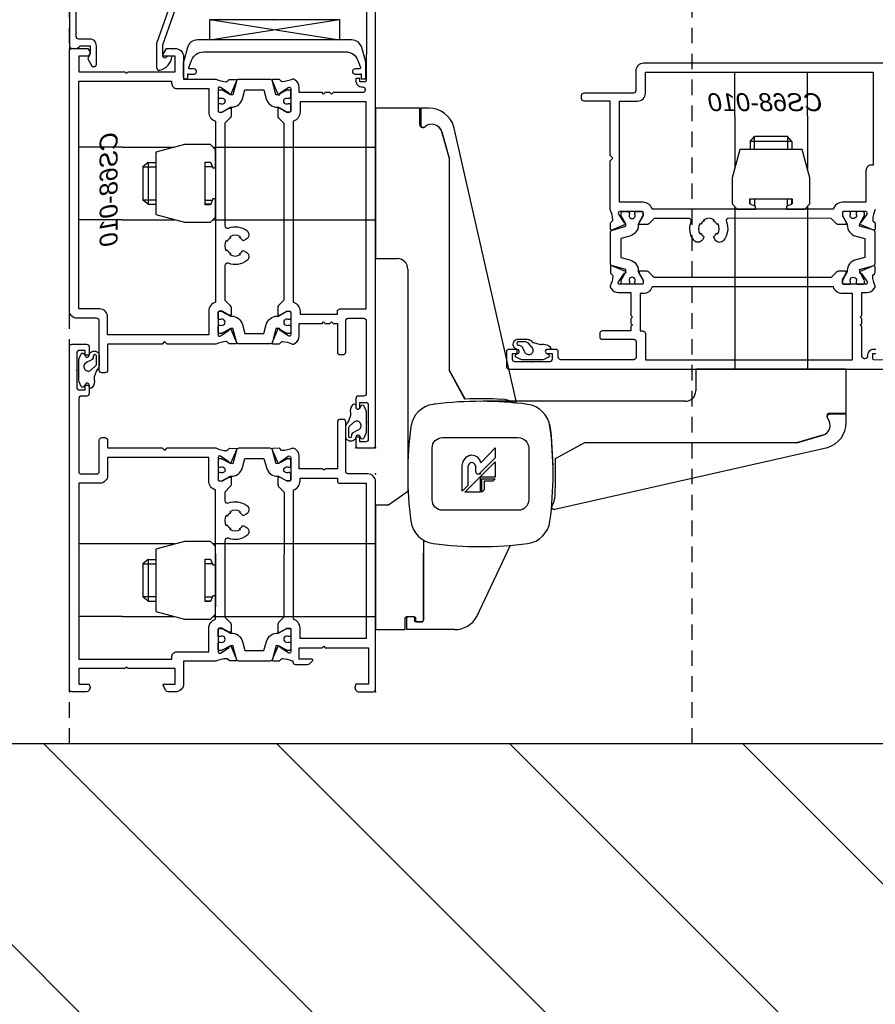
# Model space of a CAD drawing. Header units: millimetres. Extents: x 69081 to 158617, y -37521 to -9534.
# Tile 83 of 256: x 113712 to 113729, y -20542 to -20523. Entities that reach past the tile are written whole.
import ezdxf
from ezdxf.enums import TextEntityAlignment as Align
from ezdxf.lldxf.tags import DXFTag

# ---------------------------------------------------------------- set-up
doc = ezdxf.new("R2010")
doc.units = ezdxf.units.MM
doc.linetypes.add('DP', pattern=[0.5, 0.3, -0.2])
doc.linetypes.add('KRE-SR', pattern=[0.2, 0.12, -0.08])
for name, color, linetype in [('A-----SZ', 8, 'Continuous'), ('A-SCI', 7, 'Continuous'), ('BA_drz', 7, 'Continuous'), ('JS_PODCIĄGI', 1, 'DP'), ('RI-PROFILE', 8, 'Continuous')]:
    doc.layers.add(name, color=color, linetype=linetype)
doc.styles.add('T5', font='arial.ttf', dxfattribs={"oblique": 10, "height": 3.5})
tags = doc.linetypes.add('KRE-DR', pattern=[0.1, 0.06, -0.04]).pattern_tags.tags
tags[6:7] = [DXFTag(74, 4), DXFTag(75, 0), DXFTag(340, '0'), DXFTag(46, 1.0), DXFTag(50, 0.0), DXFTag(44, 0.0), DXFTag(45, 0.0)]
tags[4:5] = [DXFTag(74, 4), DXFTag(75, 0), DXFTag(340, '0'), DXFTag(46, 1.0), DXFTag(50, 0.0), DXFTag(44, 0.0), DXFTag(45, 0.0)]

# ---------------------------------------------------------------- blocks, each defined once
blk = doc.blocks.new('PDKŁ')
for p, q in [((3.91, 12.5), (0.01, -12.5)), ((0.01, 12.5), (3.91, -12.5))]:
    blk.add_line(p, q)
blk.add_lwpolyline([(3.91, 12.5), (3.91, -12.5), (0, -12.5), (0, 12.5), (3.91, 12.5)])
blk = doc.blocks.new('d 90+45')
at = {"layer": 'RI-PROFILE'}
for p, q in [((31285.303, -30922.777), (31285.303, -30921.941)), ((31286.703, -30922.777), (31286.703, -30921.941)), ((31278.383, -30922.632), (31278.383, -30925.532)), ((31279.233, -30922.632), (31278.383, -30922.632)), ((31279.233, -30922.952), (31279.233, -30922.632)), ((31279.253, -30922.632), (31279.253, -30922.952)), ((31279.411, -30922.632), (31279.253, -30922.632)), ((31285.303, -30922.777), (31285.303, -30923.793)), ((31286.703, -30922.777), (31286.703, -30923.794)), ((31279.303, -30923.002), (31279.283, -30923.002)), ((31279.803, -30923.582), (31279.657, -30923.086)), ((31279.658, -30923.087), (31279.803, -30923.593)), ((31281.083, -30928.25), (31279.891, -30922.994)), ((31285.603, -30923.277), (31285.683, -30923.177)), ((31286.403, -30923.277), (31285.603, -30923.277)), ((31285.603, -30923.277), (31285.603, -30923.427)), ((31286.323, -30923.177), (31285.683, -30923.177)), ((31285.683, -30923.427), (31285.683, -30923.177)), ((31286.323, -30923.177), (31286.323, -30923.427)), ((31286.403, -30923.277), (31286.323, -30923.177)), ((31286.403, -30923.277), (31286.403, -30923.427)), ((31273.498, -30923.382), (31272.662, -30923.382)), ((31273.498, -30923.382), (31274.515, -30923.382)), ((31275.248, -30923.382), (31278.383, -30923.382)), ((31275.298, -30923.572), (31275.298, -30924.592)), ((31278.383, -30923.532), (31278.383, -30924.632)), ((31279.803, -30923.582), (31279.803, -30927.682)), ((31273.998, -30923.682), (31273.898, -30923.762)), ((31273.898, -30923.762), (31273.898, -30924.402)), ((31273.898, -30923.762), (31274.148, -30923.762)), ((31273.998, -30923.682), (31273.998, -30924.482)), ((31273.998, -30923.682), (31274.148, -30923.682)), ((31275.203, -30923.682), (31275.098, -30923.682)), ((31275.239, -30923.762), (31275.098, -30923.762)), ((31273.998, -30924.482), (31273.898, -30924.402)), ((31274.148, -30924.402), (31273.898, -30924.402)), ((31275.098, -30924.402), (31275.239, -30924.402)), ((31285.603, -30924.481), (31285.603, -30924.377)), ((31285.683, -30924.377), (31285.683, -30924.518)), ((31286.323, -30924.518), (31286.323, -30924.377)), ((31286.403, -30924.481), (31286.403, -30924.377)), ((31273.998, -30924.482), (31274.148, -30924.482)), ((31275.203, -30924.482), (31275.098, -30924.482)), ((31285.303, -30924.527), (31285.303, -30927.662)), ((31286.513, -30924.577), (31285.493, -30924.577)), ((31286.703, -30924.527), (31286.703, -30927.662)), ((31273.498, -30924.782), (31272.662, -30924.782)), ((31273.498, -30924.782), (31274.515, -30924.782)), ((31275.248, -30924.782), (31278.383, -30924.782)), ((31278.383, -30925.532), (31278.803, -30925.532)), ((31279.003, -30925.734), (31279.003, -30929.632)), ((31281.224, -30927.269), (31281.224, -30927.269)), ((31272.875, -30927.503), (31272.875, -30927.503)), ((31287.453, -30927.662), (31284.553, -30927.662)), ((31284.553, -30927.662), (31284.553, -30928.082)), ((31286.553, -30927.662), (31285.453, -30927.662)), ((31287.453, -30928.512), (31287.453, -30927.662)), ((31279.803, -30927.682), (31280.106, -30928.238)), ((31280.103, -30928.238), (31279.803, -30927.682)), ((31284.351, -30928.282), (31280.453, -30928.282)), ((31281.083, -30928.277), (31281.083, -30928.25)), ((31287.083, -30928.582), (31287.083, -30928.562)), ((31287.133, -30928.512), (31287.453, -30928.512)), ((31287.453, -30928.532), (31287.133, -30928.532)), ((31287.453, -30928.69), (31287.453, -30928.532)), ((31277.99, -30928.861), (31277.99, -30928.861)), ((31286.998, -30928.937), (31286.492, -30929.082)), ((31286.503, -30929.082), (31286.999, -30928.936)), ((31281.847, -30929.382), (31282.403, -30929.082)), ((31286.503, -30929.082), (31282.403, -30929.082)), ((31281.803, -30929.682), (31281.803, -30929.632)), ((31281.808, -30930.362), (31281.835, -30930.362)), ((31273.498, -30931.032), (31272.663, -30931.032)), ((31274.515, -30931.032), (31273.498, -30931.032)), ((31278.383, -30931.032), (31275.248, -30931.032)), ((31275.298, -30931.222), (31275.298, -30932.242)), ((31278.383, -30931.182), (31278.383, -30932.282)), ((31273.998, -30931.332), (31273.898, -30931.412)), ((31273.898, -30931.412), (31273.898, -30932.052)), ((31273.898, -30931.412), (31274.148, -30931.412)), ((31273.998, -30931.332), (31273.998, -30932.132)), ((31273.998, -30931.332), (31274.148, -30931.332)), ((31275.203, -30931.332), (31275.098, -30931.332)), ((31275.239, -30931.412), (31275.098, -30931.412)), ((31273.998, -30932.132), (31273.898, -30932.052)), ((31274.148, -30932.052), (31273.898, -30932.052)), ((31273.998, -30932.132), (31274.148, -30932.132)), ((31275.098, -30932.052), (31275.239, -30932.052)), ((31275.203, -30932.132), (31275.098, -30932.132)), ((31273.498, -30932.432), (31272.663, -30932.432)), ((31273.498, -30932.432), (31274.515, -30932.432)), ((31275.248, -30932.432), (31278.383, -30932.432)), ((31279.133, -30932.462), (31279.133, -30932.502)), ((31279.902, -30932.682), (31278.983, -30932.682))]:
    blk.add_line(p, q, dxfattribs=at)
at = {"layer": 'RI-PROFILE', "linetype": 'KRE-DR'}
blk.add_line((31281.835, -30930.362), (31287.091, -30929.17), dxfattribs=at)
at = {"layer": 'RI-PROFILE'}
for points in [[(31274.682, -30919.908), (31274.161, -30921.388), (31274.161, -30921.847, 0.459407), (31274.222, -30921.898, 0.329042), (31274.46, -30921.632), (31274.386, -30921.632, 0.256151), (31274.348, -30921.649), (31274.339, -30921.659, -0.632112), (31274.281, -30921.632), (31274.281, -30921.409), (31274.802, -30919.929)], [(31272.482, -30919.032), (31272.482, -30921.432, 0.414214), (31272.532, -30921.482), (31272.611, -30921.482, 0.287257), (31272.646, -30921.467), (31272.667, -30921.447, -0.267249), (31272.702, -30921.432), (31272.881, -30921.432), (31272.881, -30921.582), (31272.868, -30921.582), (31272.837, -30921.682), (31272.923, -30921.832), (31272.951, -30921.832), (31272.953, -30921.832), (31272.954, -30921.832, 0.454319), (31273.001, -30921.782), (31273.001, -30921.432, 0.462511), (31272.872, -30921.302), (31272.662, -30921.302, -0.416568), (31272.612, -30921.251), (31272.628, -30919.279, -0.405463)], [(31278.217, -30920.082), (31278.202, -30922.102, -0.412055), (31278.182, -30922.122), (31278.082, -30922.122), (31278.082, -30922.062), (31278.002, -30922.062), (31278.002, -30922.102, 0.43156), (31278.129, -30922.222, -0.43156), (31278.182, -30922.272), (31278.182, -30922.282, -0.414214), (31278.132, -30922.332), (31277.562, -30922.332), (31277.532, -30922.362), (31277.502, -30922.332), (31277.412, -30922.332), (31277.382, -30922.362), (31277.352, -30922.332), (31276.907, -30922.332), (31276.907, -30922.232, 0.268304), (31276.83, -30922.091), (31276.802, -30922.075, 0.250573), (31276.784, -30922.074, -0.103677), (31276.585, -30922.122, -0.205169), (31276.57, -30922.117), (31276.537, -30922.084, 0.197654), (31276.523, -30922.078), (31276.409, -30922.078, 0.536162), (31276.39, -30922.106), (31276.5, -30922.365, 1.096781), (31276.535, -30922.346), (31276.7, -30922.231, -0.606807), (31276.747, -30922.256), (31276.747, -30922.687, -0.414214), (31276.727, -30922.707), (31276.672, -30922.707, -0.131589), (31276.662, -30922.704), (31276.537, -30922.632), (31276.497, -30922.632), (31276.497, -30922.781, 0.198435), (31276.511, -30922.817), (31276.617, -30922.923), (31276.617, -30926.331), (31276.511, -30926.437, 0.198435), (31276.497, -30926.472), (31276.497, -30926.622), (31276.537, -30926.622), (31276.662, -30926.549, -0.131589), (31276.672, -30926.547), (31276.727, -30926.547, -0.414214), (31276.747, -30926.567), (31276.747, -30926.998, -0.606807), (31276.7, -30927.022), (31276.535, -30926.908, 1.096781), (31276.5, -30926.888), (31276.39, -30927.148, 0.536162), (31276.409, -30927.175), (31276.523, -30927.176, 0.197654), (31276.537, -30927.17), (31276.57, -30927.137, -0.205169), (31276.585, -30927.131, -0.103677), (31276.784, -30927.18, 0.250573), (31276.802, -30927.179), (31276.83, -30927.163, 0.268304), (31276.907, -30927.022), (31276.907, -30926.782), (31277.352, -30926.782), (31277.382, -30926.752), (31277.412, -30926.782), (31277.502, -30926.782), (31277.532, -30926.752), (31277.562, -30926.782), (31277.647, -30926.782), (31277.647, -30927.332, 0.414214), (31277.697, -30927.382), (31277.757, -30927.382, 0.414165), (31277.807, -30927.332), (31277.807, -30926.732), (31277.807, -30926.729), (31277.807, -30926.728), (31277.807, -30926.726), (31277.807, -30926.725), (31277.808, -30926.723), (31277.808, -30926.722), (31277.808, -30926.72), (31277.809, -30926.719), (31277.809, -30926.717), (31277.809, -30926.716), (31277.81, -30926.714), (31277.811, -30926.713), (31277.811, -30926.711), (31277.812, -30926.71), (31277.813, -30926.708), (31277.813, -30926.707), (31277.814, -30926.706), (31277.815, -30926.704), (31277.816, -30926.703), (31277.817, -30926.701), (31277.818, -30926.7), (31277.819, -30926.699), (31277.82, -30926.698), (31277.821, -30926.696), (31277.823, -30926.695), (31277.824, -30926.694), (31277.825, -30926.693), (31277.826, -30926.692), (31277.828, -30926.691), (31277.829, -30926.69), (31277.83, -30926.689), (31277.832, -30926.689), (31277.833, -30926.688), (31277.835, -30926.687), (31277.836, -30926.686), (31277.838, -30926.686), (31277.839, -30926.685), (31277.841, -30926.685), (31277.842, -30926.684), (31277.844, -30926.684), (31277.845, -30926.683), (31277.847, -30926.683), (31277.848, -30926.683), (31277.85, -30926.682), (31277.851, -30926.682), (31277.852, -30926.682), (31277.854, -30926.682), (31277.855, -30926.682), (31277.857, -30926.682), (31277.857, -30926.682), (31278.152, -30926.682, -0.414214), (31278.202, -30926.732), (31278.202, -30928.132, -0.414214), (31278.152, -30928.182), (31278.052, -30928.182, 0.414214), (31278.002, -30928.232), (31278.002, -30928.392, 0.998203), (31278.082, -30928.392), (31278.082, -30928.302), (31278.192, -30928.302, -0.414214), (31278.242, -30928.352), (31278.242, -30929.012, -0.414214), (31278.192, -30929.062), (31278.082, -30929.062), (31278.082, -30928.972), (31278.002, -30928.972), (31278.002, -30929.132, 0.414214), (31278.052, -30929.182), (31278.332, -30929.182, 0.414214), (31278.382, -30929.132), (31278.382, -30919.032, 0.414214)], [(31288.013, -30924.585, 0.106121), (31287.963, -30924.788, 0.205169), (31287.968, -30924.802), (31288.001, -30924.836, -0.197654), (31288.007, -30924.85), (31288.007, -30924.964, -0.536162), (31287.979, -30924.982), (31287.723, -30924.874, -0.626446), (31287.741, -30924.838), (31287.854, -30924.673, 0.606807), (31287.829, -30924.626), (31287.398, -30924.626, 0.414214), (31287.378, -30924.646), (31287.378, -30924.7, 0.131589), (31287.381, -30924.71), (31287.453, -30924.836), (31287.453, -30924.876), (31287.304, -30924.876, -0.198435), (31287.268, -30924.861), (31287.163, -30924.756), (31285.19, -30924.755, 0.527301), (31285.143, -30924.824, -0.263181), (31285.092, -30925.179, -0.530303), (31284.926, -30925.169), (31284.9, -30925.124, -0.387107), (31284.906, -30925.097, 0.112813), (31284.957, -30925.039), (31284.975, -30925.057, 0.272961), (31284.975, -30924.854), (31284.957, -30924.872, 0.14588), (31284.886, -30924.802), (31284.905, -30924.783, 0.273255), (31284.701, -30924.783), (31284.72, -30924.802, 0.14598), (31284.649, -30924.872), (31284.631, -30924.854, 0.272863), (31284.631, -30925.057), (31284.649, -30925.039, 0.112856), (31284.701, -30925.098, -0.386415), (31284.706, -30925.124), (31284.68, -30925.169, -0.530912), (31284.515, -30925.179, -0.263412), (31284.463, -30924.824, 0.527237), (31284.416, -30924.756), (31283.754, -30924.756), (31283.648, -30924.861, -0.198435), (31283.613, -30924.876), (31283.463, -30924.876), (31283.463, -30924.836), (31283.536, -30924.71, 0.131589), (31283.538, -30924.7), (31283.538, -30924.646, 0.414214), (31283.518, -30924.626), (31283.087, -30924.626, 0.606807), (31283.063, -30924.673), (31283.174, -30924.839, -0.629353), (31283.194, -30924.873), (31282.938, -30924.982, -0.536162), (31282.91, -30924.964), (31282.909, -30924.85, -0.197654), (31282.915, -30924.836), (31282.948, -30924.802, 0.205169), (31282.954, -30924.788, 0.106092), (31282.903, -30924.585), (31282.903, -30923.646), (31282.953, -30923.596), (31282.903, -30923.546), (31282.903, -30922.496), (31282.403, -30922.496, -0.414214), (31282.353, -30922.446), (31282.353, -30922.386, -0.414214), (31282.403, -30922.336), (31283.353, -30922.336, 0.414292), (31283.403, -30922.286), (31283.403, -30921.911, -0.414292), (31283.553, -30921.761), (31288.553, -30921.761, -0.414214)], [(31276.668, -30922.285), (31276.508, -30922.373), (31276.463, -30922.374), (31276.395, -30922.114, 0.340697), (31276.346, -30922.077), (31275.747, -30922.077, 0.340697), (31275.699, -30922.114), (31275.63, -30922.374), (31275.586, -30922.373), (31275.425, -30922.285), (31275.425, -30922.285), (31275.425, -30922.285), (31275.425, -30922.284), (31275.425, -30922.284), (31275.425, -30922.284), (31275.424, -30922.284), (31275.424, -30922.284), (31275.424, -30922.284), (31275.424, -30922.284), (31275.424, -30922.284), (31275.423, -30922.284), (31275.423, -30922.284), (31275.423, -30922.284), (31275.423, -30922.283), (31275.423, -30922.283), (31275.423, -30922.283), (31275.422, -30922.283), (31275.422, -30922.283), (31275.422, -30922.283), (31275.422, -30922.283), (31275.422, -30922.283), (31275.421, -30922.283), (31275.421, -30922.283), (31275.421, -30922.283), (31275.421, -30922.283), (31275.42, -30922.283), (31275.42, -30922.283), (31275.42, -30922.283), (31275.42, -30922.282), (31275.42, -30922.282), (31275.419, -30922.282), (31275.419, -30922.282), (31275.419, -30922.282), (31275.419, -30922.282), (31275.419, -30922.282), (31275.418, -30922.282), (31275.418, -30922.282), (31275.418, -30922.282), (31275.418, -30922.282), (31275.418, -30922.282), (31275.417, -30922.282), (31275.417, -30922.282), (31275.417, -30922.282), (31275.417, -30922.282), (31275.417, -30922.282), (31275.416, -30922.282), (31275.416, -30922.282), (31275.416, -30922.282), (31275.416, -30922.282), (31275.415, -30922.282), (31275.372, -30922.282, 0.440048), (31275.348, -30922.307), (31275.348, -30922.417, 0.443383), (31275.372, -30922.442), (31275.396, -30922.442, -1.657677), (31275.393, -30922.547), (31275.372, -30922.547, 0.44283), (31275.348, -30922.572), (31275.348, -30922.682, 0.459063), (31275.372, -30922.706), (31275.421, -30922.706), (31275.574, -30922.618, -0.13166), (31275.589, -30922.614), (31275.604, -30922.614, 0.340635), (31275.817, -30922.45), (31275.863, -30922.277), (31276.231, -30922.277), (31276.276, -30922.45, 0.340635), (31276.489, -30922.614), (31276.505, -30922.614, -0.13166), (31276.52, -30922.618), (31276.673, -30922.707), (31276.722, -30922.707, 0.414214), (31276.747, -30922.682), (31276.747, -30922.572, 0.414214), (31276.722, -30922.547), (31276.7, -30922.547, -1.657677), (31276.697, -30922.442), (31276.722, -30922.442, 0.414214), (31276.747, -30922.417), (31276.747, -30922.307, 0.414214), (31276.722, -30922.282), (31276.678, -30922.282), (31276.678, -30922.282), (31276.677, -30922.282), (31276.677, -30922.282), (31276.677, -30922.282), (31276.677, -30922.282), (31276.677, -30922.282), (31276.676, -30922.282), (31276.676, -30922.282), (31276.676, -30922.282), (31276.676, -30922.282), (31276.676, -30922.282), (31276.675, -30922.282), (31276.675, -30922.282), (31276.675, -30922.282), (31276.675, -30922.282), (31276.675, -30922.282), (31276.674, -30922.282), (31276.674, -30922.282)], [(31277.647, -30926.552, -0.414214), (31277.697, -30926.502), (31278.202, -30926.502), (31278.202, -30922.512), (31276.927, -30922.512), (31276.927, -30922.707, -0.333915), (31276.797, -30922.88), (31276.797, -30926.374, -0.33369), (31276.927, -30926.547), (31276.927, -30926.602), (31276.927, -30926.602), (31277.002, -30926.602), (31277.647, -30926.602), (31277.647, -30926.552), (31277.647, -30926.549)], [(31287.8, -30925.947), (31287.713, -30925.787), (31287.711, -30925.742), (31287.971, -30925.674, 0.340697), (31288.008, -30925.625), (31288.008, -30925.026, 0.340697), (31287.971, -30924.978), (31287.711, -30924.909), (31287.713, -30924.864), (31287.8, -30924.704), (31287.8, -30924.704), (31287.801, -30924.704), (31287.801, -30924.704), (31287.801, -30924.704), (31287.801, -30924.704), (31287.801, -30924.703), (31287.801, -30924.703), (31287.801, -30924.703), (31287.801, -30924.703), (31287.801, -30924.703), (31287.801, -30924.702), (31287.801, -30924.702), (31287.802, -30924.702), (31287.802, -30924.702), (31287.802, -30924.702), (31287.802, -30924.701), (31287.802, -30924.701), (31287.802, -30924.701), (31287.802, -30924.701), (31287.802, -30924.701), (31287.802, -30924.7), (31287.802, -30924.7), (31287.802, -30924.7), (31287.802, -30924.7), (31287.802, -30924.7), (31287.802, -30924.699), (31287.803, -30924.699), (31287.803, -30924.699), (31287.803, -30924.699), (31287.803, -30924.699), (31287.803, -30924.698), (31287.803, -30924.698), (31287.803, -30924.698), (31287.803, -30924.698), (31287.803, -30924.698), (31287.803, -30924.697), (31287.803, -30924.697), (31287.803, -30924.697), (31287.803, -30924.697), (31287.803, -30924.697), (31287.803, -30924.696), (31287.803, -30924.696), (31287.803, -30924.696), (31287.803, -30924.696), (31287.803, -30924.695), (31287.803, -30924.695), (31287.803, -30924.695), (31287.803, -30924.695), (31287.803, -30924.695), (31287.803, -30924.694), (31287.803, -30924.651, 0.440048), (31287.778, -30924.626), (31287.668, -30924.627, 0.443383), (31287.643, -30924.651), (31287.643, -30924.675, -1.657677), (31287.538, -30924.672), (31287.538, -30924.651, 0.44283), (31287.513, -30924.626), (31287.403, -30924.626, 0.459063), (31287.379, -30924.65), (31287.379, -30924.7), (31287.467, -30924.853, -0.13166), (31287.471, -30924.868), (31287.471, -30924.883, 0.340635), (31287.635, -30925.096), (31287.808, -30925.142), (31287.808, -30925.51), (31287.635, -30925.555, 0.340635), (31287.471, -30925.768), (31287.471, -30925.783, -0.13166), (31287.467, -30925.798), (31287.378, -30925.952), (31287.378, -30926.001, 0.414214), (31287.403, -30926.026), (31287.513, -30926.026, 0.414214), (31287.538, -30926.001), (31287.538, -30925.979, -1.657677), (31287.643, -30925.976), (31287.643, -30926.001, 0.414214), (31287.668, -30926.026), (31287.778, -30926.026, 0.414214), (31287.803, -30926.001), (31287.803, -30925.957), (31287.803, -30925.957), (31287.803, -30925.956), (31287.803, -30925.956), (31287.803, -30925.956), (31287.803, -30925.956), (31287.803, -30925.956), (31287.803, -30925.955), (31287.803, -30925.955), (31287.803, -30925.955), (31287.803, -30925.955), (31287.803, -30925.954), (31287.803, -30925.954), (31287.803, -30925.954), (31287.803, -30925.954), (31287.803, -30925.954), (31287.803, -30925.953), (31287.803, -30925.953), (31287.803, -30925.953)], [(31290.003, -30927.496), (31287.983, -30927.481, -0.412055), (31287.963, -30927.461), (31287.963, -30927.361), (31288.023, -30927.361)], [(31288.023, -30927.281), (31287.983, -30927.281, 0.43156), (31287.863, -30927.408, -0.43156), (31287.814, -30927.461), (31287.803, -30927.461, -0.414214), (31287.753, -30927.411), (31287.753, -30926.841), (31287.723, -30926.811), (31287.753, -30926.781), (31287.753, -30926.691), (31287.723, -30926.661), (31287.753, -30926.631), (31287.753, -30926.186), (31287.853, -30926.186, 0.268304), (31287.994, -30926.109), (31288.01, -30926.081, 0.250573), (31288.011, -30926.062, -0.103677), (31287.963, -30925.864, -0.205169), (31287.968, -30925.849), (31288.001, -30925.816, 0.197654), (31288.007, -30925.801), (31288.007, -30925.688, 0.536162), (31287.979, -30925.669), (31287.72, -30925.779, 1.096781), (31287.739, -30925.814), (31287.854, -30925.978, -0.606807), (31287.829, -30926.026), (31287.398, -30926.026, -0.414214), (31287.378, -30926.006), (31287.378, -30925.951, -0.131589), (31287.381, -30925.941), (31287.453, -30925.816), (31287.453, -30925.776), (31287.304, -30925.776, 0.198435), (31287.268, -30925.79), (31287.162, -30925.896), (31283.754, -30925.896), (31283.648, -30925.79, 0.198435), (31283.613, -30925.776), (31283.463, -30925.776), (31283.463, -30925.816), (31283.536, -30925.941, -0.131589), (31283.538, -30925.951), (31283.538, -30926.006, -0.414214), (31283.518, -30926.026), (31283.087, -30926.026, -0.606807), (31283.063, -30925.978), (31283.178, -30925.814, 1.096781), (31283.197, -30925.779), (31282.938, -30925.669, 0.536162), (31282.91, -30925.688), (31282.909, -30925.801, 0.197654), (31282.915, -30925.816), (31282.948, -30925.849, -0.205169), (31282.954, -30925.864, -0.103677), (31282.905, -30926.062, 0.250573), (31282.906, -30926.081), (31282.922, -30926.109, 0.268304), (31283.063, -30926.186), (31283.303, -30926.186), (31283.303, -30926.631), (31283.333, -30926.661), (31283.303, -30926.691), (31283.303, -30926.781), (31283.333, -30926.811), (31283.303, -30926.841), (31283.303, -30926.926), (31282.753, -30926.926, 0.414214), (31282.703, -30926.976), (31282.703, -30927.036, 0.414165), (31282.753, -30927.086), (31283.353, -30927.086), (31283.356, -30927.086), (31283.358, -30927.086), (31283.359, -30927.086), (31283.36, -30927.086), (31283.362, -30927.086), (31283.363, -30927.087), (31283.365, -30927.087), (31283.366, -30927.087), (31283.368, -30927.088), (31283.369, -30927.088), (31283.371, -30927.089), (31283.372, -30927.089), (31283.374, -30927.09), (31283.375, -30927.091), (31283.377, -30927.092), (31283.378, -30927.092), (31283.38, -30927.093), (31283.381, -30927.094), (31283.382, -30927.095), (31283.384, -30927.096), (31283.385, -30927.097), (31283.386, -30927.098), (31283.387, -30927.099), (31283.389, -30927.1), (31283.39, -30927.101), (31283.391, -30927.103), (31283.392, -30927.104), (31283.393, -30927.105), (31283.394, -30927.107), (31283.395, -30927.108), (31283.396, -30927.109), (31283.397, -30927.111), (31283.397, -30927.112), (31283.398, -30927.114), (31283.399, -30927.115), (31283.399, -30927.117), (31283.4, -30927.118), (31283.401, -30927.119), (31283.401, -30927.121), (31283.401, -30927.122), (31283.402, -30927.124), (31283.402, -30927.125), (31283.402, -30927.127), (31283.403, -30927.128), (31283.403, -30927.13), (31283.403, -30927.131), (31283.403, -30927.133), (31283.403, -30927.134), (31283.403, -30927.136), (31283.403, -30927.136), (31283.403, -30927.431, -0.414214), (31283.353, -30927.481), (31281.953, -30927.481, -0.414214), (31281.903, -30927.431), (31281.903, -30927.331, 0.414214), (31281.853, -30927.281), (31281.693, -30927.281, 0.998203), (31281.693, -30927.361), (31281.783, -30927.361), (31281.783, -30927.471, -0.414214), (31281.733, -30927.521), (31281.073, -30927.521, -0.414214), (31281.023, -30927.471), (31281.023, -30927.361), (31281.113, -30927.361), (31281.113, -30927.281), (31280.953, -30927.281, 0.414214), (31280.903, -30927.331), (31280.903, -30927.611, 0.414214), (31280.953, -30927.661), (31291.053, -30927.661, 0.414214)], [(31283.533, -30926.926, -0.414214), (31283.583, -30926.976), (31283.583, -30927.481), (31287.573, -30927.481), (31287.573, -30926.206), (31287.378, -30926.206, -0.333915), (31287.205, -30926.076), (31283.711, -30926.076, -0.33369), (31283.538, -30926.206), (31283.483, -30926.206), (31283.483, -30926.206), (31283.483, -30926.281), (31283.483, -30926.926), (31283.533, -30926.926), (31283.536, -30926.926)], [(31281.313, -30928.341, 0.031966), (31280.421, -30928.282, 0.031912), (31279.53, -30928.337, 0.001317), (31279.493, -30928.341)], [(31276.618, -30930.033), (31276.617, -30932.442), (31276.513, -30932.547, 0.198555), (31276.498, -30932.582), (31276.498, -30932.612), (31276.498, -30932.732), (31276.538, -30932.732), (31276.663, -30932.66, -0.131676), (31276.673, -30932.657), (31276.728, -30932.657, -0.414214), (31276.748, -30932.677), (31276.748, -30933.108, -0.606807), (31276.701, -30933.133), (31276.536, -30933.021, 0.646901), (31276.499, -30933.007), (31276.392, -30933.258, 0.535124), (31276.41, -30933.285), (31276.523, -30933.286, 0.194092), (31276.537, -30933.28), (31276.572, -30933.247, -0.197355), (31276.586, -30933.241, -0.120169), (31276.769, -30933.286), (31276.788, -30933.286), (31276.788, -30933.302, 0.414214), (31276.838, -30933.352), (31276.884, -30933.352), (31277.074, -30933.352, 0.183977), (31277.107, -30933.339), (31277.166, -30933.287, 0.689293), (31277.153, -30933.252), (31276.908, -30933.252), (31276.908, -30933.127), (31276.908, -30933.032), (31277.353, -30933.032), (31277.383, -30933.002), (31277.413, -30933.032), (31278.243, -30933.032), (31278.243, -30933.732), (31278.001, -30933.732), (31277.983, -30933.799, 0.199491), (31277.985, -30933.814), (31278.01, -30933.857, 0.26753), (31278.054, -30933.882), (31278.333, -30933.882, 0.414214), (31278.383, -30933.832), (31278.383, -30929.832, 0.414214), (31278.233, -30929.682), (31277.858, -30929.682, -0.414214), (31277.808, -30929.632), (31277.808, -30928.682, 0.414214), (31277.758, -30928.632), (31277.698, -30928.632, 0.414246), (31277.648, -30928.682), (31277.648, -30929.582), (31277.413, -30929.582), (31277.383, -30929.612), (31277.353, -30929.582), (31276.908, -30929.582), (31276.908, -30929.342, 0.339941), (31276.793, -30929.184, 0.187191), (31276.782, -30929.185, -0.110142), (31276.586, -30929.232, -0.197355), (31276.572, -30929.227), (31276.537, -30929.194, 0.194092), (31276.523, -30929.188), (31276.41, -30929.189, 0.535124), (31276.392, -30929.216), (31276.498, -30929.468, 0.700624), (31276.536, -30929.452), (31276.701, -30929.341, -0.606807), (31276.748, -30929.366), (31276.748, -30929.797, -0.414214), (31276.728, -30929.817), (31276.673, -30929.817, -0.131676), (31276.663, -30929.814), (31276.538, -30929.742), (31276.498, -30929.742), (31276.498, -30929.862), (31276.498, -30929.892, 0.198555), (31276.513, -30929.927), (31276.618, -30930.033)], [(31279.473, -30930.182), (31279.473, -30929.182, -0.414209), (31279.673, -30928.982)], [(31279.673, -30928.982), (31281.133, -30928.982, -0.414218), (31281.333, -30929.182)], [(31281.333, -30929.182), (31281.333, -30930.182, -0.414204), (31281.133, -30930.382)], [(31279.003, -30929.932), (31279.003, -30930.023), (31278.633, -30930.282), (31278.383, -30930.282), (31278.383, -30932.682), (31278.953, -30932.682), (31278.953, -30932.462, -0.414214), (31278.983, -30932.432), (31279.123, -30932.432, -0.414214), (31279.153, -30932.462), (31279.153, -30932.502, 0.414214), (31279.183, -30932.532), (31279.273, -30932.532, 0.414214), (31279.303, -30932.502), (31279.303, -30932.282), (31279.303, -30931.207)], [(31281.133, -30930.382), (31279.673, -30930.382, -0.414223), (31279.473, -30930.182)], [(31279.303, -30930.957), (31279.303, -30932.502, -0.414214), (31279.273, -30932.532)], [(31278.983, -30932.682), (31278.983, -30932.462, -0.414214), (31279.013, -30932.432), (31279.103, -30932.432, -0.414214), (31279.133, -30932.462)], [(31279.273, -30932.532), (31279.163, -30932.532, -0.414214), (31279.133, -30932.502)]]:
    blk.add_lwpolyline(points, format="xyb", dxfattribs=at)
for points in [[(31278.089, -30921.851, -0.638068), (31278.07, -30921.877), (31277.996, -30921.877, 1.146176), (31277.996, -30921.977), (31278.107, -30921.977), (31278.106, -30922.022), (31278.107, -30922.067), (31278.151, -30922.067), (31278.196, -30922.067), (31278.197, -30922.022), (31278.197, -30921.789), (31278.197, -30921.754), (31278.185, -30921.721), (31278.115, -30921.464, 0.351665), (31277.922, -30921.317), (31274.951, -30921.317, 0.362129), (31274.758, -30921.464), (31274.687, -30921.721), (31274.675, -30921.754), (31274.675, -30921.789), (31274.675, -30922.022, 0.99031), (31274.766, -30922.022), (31274.766, -30921.977), (31274.876, -30921.977, 1.11146), (31274.876, -30921.877), (31274.803, -30921.877, -0.655905), (31274.784, -30921.851), (31274.835, -30921.712, -0.31307), (31275.07, -30921.547), (31277.803, -30921.547, -0.342952), (31278.038, -30921.712)], [(31275.819, -30925.179, 0.112813), (31275.76, -30925.128), (31275.778, -30925.11, 0.272961), (31275.575, -30925.11), (31275.594, -30925.128, 0.14588), (31275.523, -30925.199), (31275.504, -30925.18, 0.273255), (31275.504, -30925.384), (31275.523, -30925.365, 0.14598), (31275.594, -30925.436), (31275.575, -30925.454, 0.272863), (31275.778, -30925.454), (31275.76, -30925.436, 0.112856), (31275.819, -30925.384, -0.386415), (31275.845, -30925.379), (31275.89, -30925.405, -0.530912), (31275.901, -30925.57, -0.263412), (31275.545, -30925.622, 0.527237), (31275.477, -30925.669), (31275.477, -30926.331), (31275.582, -30926.437, -0.198435), (31275.597, -30926.472), (31275.597, -30926.622), (31275.557, -30926.622), (31275.431, -30926.549, 0.131589), (31275.421, -30926.547), (31275.367, -30926.547, 0.414214), (31275.347, -30926.567), (31275.347, -30926.998, 0.606807), (31275.394, -30927.022), (31275.56, -30926.911, -0.629353), (31275.594, -30926.891), (31275.703, -30927.148, -0.536162), (31275.685, -30927.175), (31275.571, -30927.176, -0.197654), (31275.557, -30927.17), (31275.523, -30927.137, 0.205169), (31275.509, -30927.131, 0.106092), (31275.306, -30927.182), (31274.367, -30927.182), (31274.317, -30927.132), (31274.267, -30927.182), (31273.217, -30927.182), (31273.217, -30927.682, -0.414214), (31273.167, -30927.732), (31273.107, -30927.732, -0.414214), (31273.057, -30927.682), (31273.057, -30926.732, 0.414292), (31273.007, -30926.682), (31272.632, -30926.682, -0.414292), (31272.482, -30926.532), (31272.482, -30921.532, -0.414214), (31272.532, -30921.482), (31272.84, -30921.482), (31272.879, -30921.55, -0.199244), (31272.881, -30921.565), (31272.863, -30921.632), (31272.662, -30921.632), (31272.662, -30921.932), (31273.552, -30921.932), (31273.582, -30921.962), (31273.612, -30921.932), (31274.522, -30921.932), (31274.522, -30921.632), (31274.302, -30921.632, -0.577388), (31274.284, -30921.602), (31274.354, -30921.482), (31274.519, -30921.482, -0.414214), (31274.681, -30921.644), (31274.681, -30922.072), (31275.306, -30922.072, 0.106121), (31275.509, -30922.122, 0.205169), (31275.523, -30922.117), (31275.557, -30922.084, -0.197654), (31275.571, -30922.078), (31275.685, -30922.078, -0.536162), (31275.703, -30922.106), (31275.595, -30922.362, -0.626446), (31275.559, -30922.344), (31275.394, -30922.231, 0.606807), (31275.347, -30922.256), (31275.347, -30922.687, 0.414214), (31275.367, -30922.707), (31275.421, -30922.707, 0.131589), (31275.431, -30922.704), (31275.557, -30922.632), (31275.597, -30922.632), (31275.597, -30922.781, -0.198435), (31275.582, -30922.817), (31275.477, -30922.923), (31275.477, -30924.895, 0.527301), (31275.545, -30924.942, -0.263181), (31275.9, -30924.993, -0.530303), (31275.89, -30925.159), (31275.845, -30925.185, -0.387107)], [(31287.205, -30924.576), (31283.711, -30924.576, 0.33408), (31283.538, -30924.446), (31283.083, -30924.446), (31283.083, -30922.496), (31283.433, -30922.496, 0.414214), (31283.583, -30922.346), (31283.583, -30921.941), (31287.973, -30921.941), (31287.973, -30923.731), (31287.933, -30923.731, 0.414214), (31287.833, -30923.831), (31287.833, -30924.446), (31287.833, -30924.446), (31287.378, -30924.446, 0.333959)], [(31275.297, -30922.88), (31275.297, -30926.374, 0.33408), (31275.167, -30926.547), (31275.167, -30927.002), (31273.217, -30927.002), (31273.217, -30926.652, 0.414214), (31273.067, -30926.502), (31272.662, -30926.502), (31272.662, -30922.112), (31274.452, -30922.112), (31274.452, -30922.152, 0.414214), (31274.552, -30922.252), (31275.167, -30922.252), (31275.167, -30922.252), (31275.167, -30922.707, 0.333959)], [(31283.404, -30924.626), (31283.514, -30924.626, -0.459063), (31283.538, -30924.65), (31283.537, -30924.7), (31283.45, -30924.853, 0.13166), (31283.446, -30924.868), (31283.446, -30924.883, -0.340635), (31283.282, -30925.096), (31283.108, -30925.142), (31283.108, -30925.51), (31283.282, -30925.555, -0.340635), (31283.446, -30925.768), (31283.446, -30925.783, 0.13166), (31283.45, -30925.798), (31283.538, -30925.952), (31283.538, -30926.001, -0.414214), (31283.513, -30926.026), (31283.403, -30926.026, -0.414214), (31283.378, -30926.001), (31283.378, -30925.979, 1.657677), (31283.273, -30925.976), (31283.273, -30926.001, -0.414214), (31283.248, -30926.026), (31283.138, -30926.026, -0.414214), (31283.113, -30926.001), (31283.113, -30925.957, -0.177104), (31283.116, -30925.947), (31283.204, -30925.787), (31283.206, -30925.742), (31282.946, -30925.674, -0.340697), (31282.908, -30925.625), (31282.908, -30925.026, -0.308868), (31282.948, -30924.982), (31283.206, -30924.909), (31283.204, -30924.864), (31283.116, -30924.704, 0.02896), (31283.113, -30924.694), (31283.113, -30924.651, -0.440048), (31283.139, -30924.626), (31283.249, -30924.627, -0.443383), (31283.273, -30924.651), (31283.273, -30924.675, 1.657677), (31283.378, -30924.672), (31283.378, -30924.651, -0.44283)], [(31275.348, -30926.681), (31275.348, -30926.571, -0.459063), (31275.372, -30926.547), (31275.421, -30926.548), (31275.574, -30926.635, 0.13166), (31275.589, -30926.639), (31275.604, -30926.639, -0.340635), (31275.817, -30926.803), (31275.863, -30926.977), (31276.231, -30926.977), (31276.276, -30926.803, -0.340635), (31276.489, -30926.639), (31276.505, -30926.639, 0.13166), (31276.52, -30926.635), (31276.673, -30926.547), (31276.722, -30926.547, -0.414214), (31276.747, -30926.572), (31276.747, -30926.682, -0.414214), (31276.722, -30926.707), (31276.7, -30926.707, 1.657677), (31276.697, -30926.812), (31276.722, -30926.812, -0.414214), (31276.747, -30926.837), (31276.747, -30926.947, -0.414214), (31276.722, -30926.972), (31276.678, -30926.972, -0.177104), (31276.668, -30926.969), (31276.508, -30926.881), (31276.463, -30926.879), (31276.395, -30927.139, -0.340697), (31276.346, -30927.177), (31275.747, -30927.177, -0.308868), (31275.703, -30927.137), (31275.63, -30926.879), (31275.586, -30926.881), (31275.425, -30926.969, 0.02896), (31275.415, -30926.972), (31275.372, -30926.972, -0.440048), (31275.348, -30926.946), (31275.348, -30926.837, -0.443383), (31275.372, -30926.812), (31275.396, -30926.812, 1.657677), (31275.393, -30926.707), (31275.372, -30926.707, -0.44283)], [(31281.133, -30927.355, 0.767684), (31281.113, -30927.281), (31281.101, -30927.28, -0.085146), (31281.09, -30927.277, -0.196823), (31281.043, -30927.221, -0.478694), (31281.112, -30927.086), (31281.301, -30927.086), (31281.301, -30927.086, -0.174661), (31281.378, -30927.113), (31281.386, -30927.12), (31281.422, -30927.146), (31281.426, -30927.148), (31281.534, -30927.183, 0.068397), (31281.606, -30927.181), (31281.619, -30927.181, -0.170232), (31281.743, -30927.228, -0.665595), (31281.723, -30927.281), (31281.693, -30927.281, 0.766536), (31281.673, -30927.355), (31281.718, -30927.381, -0.60612), (31281.716, -30927.434), (31281.627, -30927.476), (31281.606, -30927.481), (31281.201, -30927.481), (31281.18, -30927.476), (31281.091, -30927.434, -0.606131), (31281.088, -30927.381)], [(31275.594, -30929.471, -0.634584), (31275.559, -30929.453), (31275.395, -30929.341, 0.606807), (31275.348, -30929.366), (31275.348, -30929.797, 0.414214), (31275.368, -30929.817), (31275.423, -30929.817, 0.131676), (31275.433, -30929.814), (31275.558, -30929.742), (31275.598, -30929.742), (31275.598, -30929.862), (31275.598, -30929.892, -0.198555), (31275.583, -30929.927), (31275.478, -30930.033), (31275.477, -30930.195, 0.52837), (31275.545, -30930.242, -0.26311), (31275.901, -30930.293, -0.530631), (31275.89, -30930.459), (31275.846, -30930.485, -0.386734), (31275.819, -30930.479, 0.112751), (31275.761, -30930.428), (31275.779, -30930.41, 0.272863), (31275.576, -30930.41), (31275.594, -30930.428, 0.145875), (31275.524, -30930.499), (31275.505, -30930.48, 0.273231), (31275.505, -30930.684), (31275.523, -30930.665, 0.145873), (31275.594, -30930.736), (31275.576, -30930.754, 0.272961), (31275.779, -30930.754), (31275.761, -30930.736, 0.112964), (31275.819, -30930.684, -0.386405), (31275.846, -30930.679), (31275.89, -30930.705, -0.53092), (31275.901, -30930.87, -0.263409), (31275.545, -30930.922, 0.527324), (31275.477, -30930.969), (31275.478, -30932.441), (31275.583, -30932.547, -0.193638), (31275.598, -30932.582), (31275.598, -30932.732), (31275.558, -30932.732), (31275.433, -30932.66, 0.225639), (31275.423, -30932.657), (31275.368, -30932.657, 0.378023), (31275.348, -30932.677), (31275.348, -30933.109, 0.606807), (31275.395, -30933.134), (31275.562, -30933.025, -0.743149), (31275.597, -30933.005), (31275.704, -30933.259, -0.535124), (31275.686, -30933.287), (31275.573, -30933.287, -0.194092), (31275.559, -30933.281), (31275.524, -30933.248, 0.197355), (31275.51, -30933.243, 0.109095), (31275.307, -30933.292), (31274.684, -30933.292), (31274.684, -30933.722, -0.414214), (31274.524, -30933.882), (31274.384, -30933.882, -0.26784), (31274.341, -30933.857), (31274.286, -30933.762, -0.577486), (31274.303, -30933.732), (31274.523, -30933.732), (31274.523, -30933.432), (31273.613, -30933.432), (31273.583, -30933.402), (31273.553, -30933.432), (31272.663, -30933.432), (31272.663, -30933.732), (31272.865, -30933.732), (31272.883, -30933.799, -0.199036), (31272.881, -30933.814), (31272.856, -30933.857, -0.267999), (31272.813, -30933.882), (31272.533, -30933.882, -0.414214), (31272.483, -30933.832), (31272.483, -30927.232, -0.414214), (31272.533, -30927.182), (31272.813, -30927.182, -0.414214), (31272.863, -30927.232), (31272.863, -30927.392), (31272.783, -30927.392), (31272.783, -30927.302), (31272.673, -30927.302, 0.414214), (31272.623, -30927.352), (31272.623, -30928.012, 0.414214), (31272.673, -30928.062), (31272.783, -30928.062), (31272.783, -30927.972), (31272.863, -30927.972), (31272.863, -30928.132, -0.414214), (31272.813, -30928.182), (31272.713, -30928.182, 0.414214), (31272.663, -30928.232), (31272.663, -30929.632, 0.414214), (31272.713, -30929.682), (31273.008, -30929.682, 0.414214), (31273.058, -30929.632), (31273.058, -30929.032, -0.414214), (31273.108, -30928.982), (31273.168, -30928.982, -0.414214), (31273.218, -30929.032), (31273.218, -30929.182), (31274.268, -30929.182), (31274.318, -30929.232), (31274.367, -30929.182), (31275.307, -30929.182, 0.114289), (31275.51, -30929.232, 0.197355), (31275.524, -30929.227), (31275.559, -30929.194, -0.194092), (31275.573, -30929.188), (31275.686, -30929.189, -0.535124), (31275.704, -30929.216)], [(31281.399, -30927.242), (31281.32, -30927.155, 0.18506), (31281.261, -30927.137), (31281.13, -30927.137), (31281.11, -30927.149), (31281.103, -30927.171), (31281.113, -30927.192), (31281.135, -30927.201), (31281.147, -30927.202), (31281.165, -30927.205), (31281.198, -30927.226), (31281.224, -30927.269), (31281.244, -30927.315), (31281.259, -30927.342, 0.433179), (31281.391, -30927.363, 0.420657), (31281.399, -30927.242, -1.025064)], [(31272.789, -30927.412, 0.767684), (31272.863, -30927.392), (31272.864, -30927.38, -0.085146), (31272.867, -30927.369, -0.196823), (31272.922, -30927.321, -0.478694), (31273.058, -30927.391), (31273.058, -30927.58), (31273.058, -30927.58, -0.174661), (31273.03, -30927.657), (31273.024, -30927.665), (31272.998, -30927.701), (31272.996, -30927.705), (31272.96, -30927.813, 0.068397), (31272.963, -30927.885), (31272.963, -30927.898, -0.170232), (31272.916, -30928.021, -0.665595), (31272.863, -30928.002), (31272.863, -30927.972, 0.766536), (31272.789, -30927.952), (31272.762, -30927.997, -0.60612), (31272.709, -30927.995), (31272.668, -30927.906), (31272.663, -30927.884), (31272.663, -30927.479), (31272.668, -30927.458), (31272.709, -30927.369, -0.606131), (31272.762, -30927.367)], [(31272.902, -30927.678), (31272.988, -30927.599, 0.18506), (31273.007, -30927.539), (31273.007, -30927.409), (31272.995, -30927.389), (31272.973, -30927.382), (31272.951, -30927.392), (31272.943, -30927.414), (31272.942, -30927.425), (31272.939, -30927.444), (31272.918, -30927.476), (31272.875, -30927.503), (31272.829, -30927.523), (31272.802, -30927.538, 0.433179), (31272.78, -30927.67, 0.420657), (31272.902, -30927.678, -1.025064)], [(31278.076, -30928.952, 0.767684), (31278.002, -30928.972), (31278.001, -30928.984, -0.085146), (31277.998, -30928.995, -0.196823), (31277.943, -30929.042, -0.478694), (31277.807, -30928.973), (31277.807, -30928.784), (31277.807, -30928.784, -0.174661), (31277.834, -30928.707), (31277.841, -30928.699), (31277.867, -30928.663), (31277.869, -30928.659), (31277.904, -30928.551, 0.068397), (31277.902, -30928.479), (31277.902, -30928.466, -0.170232), (31277.949, -30928.342, -0.665595), (31278.002, -30928.362), (31278.002, -30928.392, 0.766536), (31278.076, -30928.412), (31278.102, -30928.367, -0.60612), (31278.155, -30928.369), (31278.197, -30928.458), (31278.202, -30928.479), (31278.202, -30928.884), (31278.197, -30928.905), (31278.155, -30928.994, -0.606131), (31278.102, -30928.997)], [(31277.963, -30928.686), (31277.876, -30928.765, 0.18506), (31277.858, -30928.824), (31277.858, -30928.955), (31277.87, -30928.975), (31277.892, -30928.982), (31277.913, -30928.972), (31277.922, -30928.95), (31277.923, -30928.938), (31277.926, -30928.92), (31277.947, -30928.887), (31277.99, -30928.861), (31278.036, -30928.841), (31278.063, -30928.826, 0.433179), (31278.085, -30928.694, 0.420657), (31277.963, -30928.686, -1.025064)], [(31275.298, -30929.99, -0.333959), (31275.168, -30929.817), (31275.168, -30929.756), (31275.168, -30929.362), (31273.218, -30929.362), (31273.218, -30929.712, -0.414214), (31273.068, -30929.862), (31272.663, -30929.862), (31272.663, -30933.252), (31274.453, -30933.252), (31274.453, -30933.212, -0.414214), (31274.553, -30933.112), (31275.168, -30933.112), (31275.168, -30932.648, -0.320603), (31275.298, -30932.484)], [(31275.422, -30929.817), (31275.575, -30929.729, -0.13166), (31275.59, -30929.725, 0.358413), (31275.818, -30929.561), (31275.864, -30929.387), (31276.232, -30929.387), (31276.278, -30929.561, 0.358413), (31276.506, -30929.725, -0.164629), (31276.521, -30929.729), (31276.674, -30929.816), (31276.723, -30929.816, 0.461597), (31276.747, -30929.791), (31276.747, -30929.682, 0.434504), (31276.723, -30929.657), (31276.702, -30929.657, -1.657677), (31276.699, -30929.552), (31276.723, -30929.552, 0.439085), (31276.747, -30929.527), (31276.747, -30929.417, 0.438953), (31276.723, -30929.392), (31276.679, -30929.392, 0.158229), (31276.669, -30929.395), (31276.509, -30929.483), (31276.464, -30929.484), (31276.394, -30929.224, 0.319083), (31276.348, -30929.187), (31275.748, -30929.187, 0.340697), (31275.7, -30929.224), (31275.632, -30929.484), (31275.587, -30929.483), (31275.427, -30929.395, 0.126209), (31275.417, -30929.392), (31275.373, -30929.392, 0.414214), (31275.348, -30929.417), (31275.348, -30929.527, 0.414214), (31275.373, -30929.552), (31275.397, -30929.552, -1.657677), (31275.394, -30929.657), (31275.373, -30929.657, 0.414214), (31275.348, -30929.682), (31275.348, -30929.792, 0.414214), (31275.373, -30929.817)], [(31278.203, -30929.862), (31278.203, -30932.852), (31276.928, -30932.852), (31276.928, -30932.648, 0.320603), (31276.798, -30932.484), (31276.798, -30929.99, 0.333959), (31276.928, -30929.817), (31276.928, -30929.762), (31277.648, -30929.762), (31277.648, -30929.812, 0.414214), (31277.698, -30929.862)], [(31275.422, -30932.658), (31275.575, -30932.746, 0.13166), (31275.59, -30932.751, -0.358413), (31275.818, -30932.914), (31275.864, -30933.088), (31276.232, -30933.088), (31276.278, -30932.914, -0.358413), (31276.506, -30932.751, 0.164629), (31276.521, -30932.746), (31276.674, -30932.659), (31276.723, -30932.659, -0.461597), (31276.747, -30932.684), (31276.747, -30932.793, -0.434504), (31276.723, -30932.818), (31276.702, -30932.818, 1.657677), (31276.699, -30932.923), (31276.723, -30932.923, -0.439085), (31276.747, -30932.948), (31276.747, -30933.058, -0.438953), (31276.723, -30933.083), (31276.679, -30933.083, -0.158229), (31276.669, -30933.08), (31276.509, -30932.992), (31276.464, -30932.991), (31276.394, -30933.251, -0.319083), (31276.348, -30933.288), (31275.748, -30933.288, -0.340697), (31275.7, -30933.251), (31275.632, -30932.991), (31275.587, -30932.992), (31275.427, -30933.08, -0.126209), (31275.417, -30933.083), (31275.373, -30933.083, -0.414214), (31275.348, -30933.058), (31275.348, -30932.948, -0.414214), (31275.373, -30932.923), (31275.397, -30932.923, 1.657677), (31275.394, -30932.818), (31275.373, -30932.818, -0.414214), (31275.348, -30932.793), (31275.348, -30932.683, -0.414214), (31275.373, -30932.658)]]:
    blk.add_lwpolyline(points, format="xyb", close=True, dxfattribs=at)
for points in [[(31275.298, -30923.782), (31275.298, -30923.432), (31275.198, -30923.332), (31274.698, -30923.332), (31274.148, -30923.482), (31274.148, -30924.682), (31274.698, -30924.832), (31275.198, -30924.832), (31275.298, -30924.732), (31275.298, -30924.382), (31275.248, -30924.382), (31275.198, -30924.492), (31275.098, -30924.492), (31275.098, -30923.672), (31275.198, -30923.672), (31275.248, -30923.782), (31275.298, -30923.782)], [(31286.303, -30924.577), (31286.653, -30924.577), (31286.753, -30924.477), (31286.753, -30923.977), (31286.603, -30923.427), (31285.403, -30923.427), (31285.253, -30923.977), (31285.253, -30924.477), (31285.353, -30924.577), (31285.703, -30924.577), (31285.703, -30924.527), (31285.593, -30924.477), (31285.593, -30924.377), (31286.413, -30924.377), (31286.413, -30924.477), (31286.303, -30924.527), (31286.303, -30924.577)], [(31280.316, -30929.567), (31280.315, -30929.552), (31280.312, -30929.536), (31280.306, -30929.519), (31280.298, -30929.502), (31280.287, -30929.487), (31280.273, -30929.475), (31280.257, -30929.467), (31280.237, -30929.464), (31280.216, -30929.467), (31280.207, -30929.47), (31280.198, -30929.475), (31280.184, -30929.488), (31280.174, -30929.505), (31280.166, -30929.523), (31280.161, -30929.543), (31280.158, -30929.563), (31280.158, -30929.582), (31280.158, -30929.903), (31280.049, -30930.011), (31280.049, -30929.576), (31280.05, -30929.547), (31280.053, -30929.518), (31280.058, -30929.492), (31280.064, -30929.467), (31280.073, -30929.444), (31280.082, -30929.422), (31280.093, -30929.403), (31280.106, -30929.385), (31280.119, -30929.369), (31280.134, -30929.355), (31280.149, -30929.343), (31280.166, -30929.333), (31280.183, -30929.326), (31280.2, -30929.32), (31280.219, -30929.317), (31280.237, -30929.316), (31280.263, -30929.318), (31280.289, -30929.326), (31280.315, -30929.338), (31280.339, -30929.355), (31280.36, -30929.377), (31280.38, -30929.403), (31280.396, -30929.434), (31280.409, -30929.468), (31280.686, -30929.181), (31280.686, -30929.374), (31280.391, -30929.67), (31280.381, -30929.679), (31280.371, -30929.684), (31280.357, -30929.688), (31280.346, -30929.687), (31280.338, -30929.684), (31280.331, -30929.679), (31280.325, -30929.672), (31280.321, -30929.663), (31280.319, -30929.652), (31280.316, -30929.621), (31280.316, -30929.567)], [(31280.686, -30929.45), (31280.686, -30929.741), (31280.395, -30929.741), (31280.395, -30930.032), (31280.104, -30930.032), (31280.686, -30929.45)], [(31280.429, -30929.775), (31280.686, -30929.775), (31280.641, -30929.819), (31280.473, -30929.82), (31280.474, -30929.989), (31280.429, -30930.032), (31280.429, -30929.775)], [(31275.298, -30931.432), (31275.298, -30931.082), (31275.198, -30930.982), (31274.698, -30930.982), (31274.148, -30931.132), (31274.148, -30932.332), (31274.698, -30932.482), (31275.198, -30932.482), (31275.298, -30932.382), (31275.298, -30932.032), (31275.248, -30932.032), (31275.198, -30932.142), (31275.098, -30932.142), (31275.098, -30931.322), (31275.198, -30931.322), (31275.248, -30931.432), (31275.298, -30931.432)], [(31280.335, -30932.432), (31280.984, -30931.058)]]:
    blk.add_lwpolyline(points, dxfattribs=at)
at = {"layer": 'RI-PROFILE', "linetype": 'KRE-SR'}
blk.add_arc((31280.395, -30929.741), 97.859, 4.67775, 90, dxfattribs=at)
at = {"layer": 'RI-PROFILE'}
for centre, radius, start, end in [((31279.411, -30923.132), 0.5, 15.9999, 89.9999), ((31279.283, -30922.952), 0.05, 179.9996, 270.0004), ((31279.303, -30922.952), 0.05, 179.9986, 310.5378), ((31279.303, -30922.952), 0.05, 269.999, 310.5376), ((31279.465, -30923.142), 0.2, 16.3517, 130.5357), ((31279.466, -30923.142), 0.2, 16.0002, 130.5351), ((31278.803, -30925.732), 0.2, 359.3536, 90.0012), ((31280.403, -30935.232), 7, 86.6146, 92.4571), ((31280.403, -30935.232), 7, 86.6249, 92.4284), ((31284.353, -30928.082), 0.2, 269.3536, 0.0012), ((31279.558, -30928.837), 0.5, 97.4686, 172.5319), ((31280.786, -30928.743), 0.5, 60.6353, 86.6204), ((31280.787, -30928.743), 0.5, 61.065, 86.6109), ((31281.053, -30928.262), 0.05, 241.065, 354.1844), ((31281.048, -30928.277), 0.035, 240.6419, 0.006), ((31281.248, -30928.837), 0.5, 7.4685, 82.532), ((31287.133, -30928.562), 0.05, 89.9996, 180.0004), ((31287.133, -30928.582), 0.05, 89.9986, 220.5378), ((31287.133, -30928.582), 0.05, 179.999, 220.5376), ((31286.003, -30929.682), 7, 172.5319, 187.4686), ((31274.803, -30929.632), 7, 0.004, 7.4691), ((31274.803, -30929.682), 7, 352.5319, 7.4685), ((31286.943, -30928.744), 0.2, 286.0002, 40.5351), ((31286.943, -30928.744), 0.2, 286.3517, 40.5357), ((31286.953, -30928.69), 0.5, 285.9999, 359.9999), ((31274.803, -30929.682), 7, 352.5325, 0.0042), ((31281.342, -30930.066), 0.5, 331.065, 356.6109), ((31281.808, -30930.327), 0.035, 150.6419, 270.006), ((31279.558, -30930.527), 0.5, 187.4687, 262.532), ((31281.248, -30930.527), 0.5, 277.4687, 352.5318), ((31281.248, -30930.527), 0.5, 277.4684, 352.5319), ((31280.403, -30924.082), 7, 262.5319, 277.4686), ((31279.902, -30932.182), 0.5, 270, 330)]:
    blk.add_arc(centre, radius, start, end, dxfattribs=at)
at = {"layer": 'RI-PROFILE', "linetype": 'KRE-DR'}
blk.add_arc((31274.853, -30929.682), 7, 356.6146, 2.4571, dxfattribs=at)
at = {"layer": 'RI-PROFILE'}
for p in [(31275.219, -30920.931), (31276.419, -30920.931), (31277.619, -30920.931), (31272.482, -30921.482), (31272.482, -30921.482), (31274.766, -30921.977), (31278.107, -30921.977), (31278.196, -30922.067), (31272.483, -30927.182), (31272.483, -30927.182), (31281.403, -30927.521), (31272.623, -30927.682), (31278.242, -30928.682), (31278.002, -30929.182), (31278.382, -30929.182), (31278.383, -30929.182), (31278.383, -30929.682), (31280.397, -30929.682), (31272.483, -30933.882), (31278.383, -30933.882)]:
    blk.add_point(p, dxfattribs=at)
at = {"layer": 'RI-PROFILE', "extrusion": (0, 0, -1), "xscale": -0.09999999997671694, "yscale": 0.09999999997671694, "zscale": -0.09999999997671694, "rotation": 269.9999999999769}
blk.add_blockref('PDKŁ', (-31276.436, -30921.317), dxfattribs=at)
at = {"layer": 'RI-PROFILE', "style": 'T5', "oblique": 10, "text_generation_flag": 4, "width": 1.015427}
for rotation, p in [(180, (31284.815, -30922.689)), (270, (31273.41, -30925.27))]:
    blk.add_text('CS68-010', height=0.3447, rotation=rotation, dxfattribs=at).set_placement(p, align=Align.RIGHT)

msp = doc.modelspace()

# ---------------------------------------------------------------- hatches: boundary and pattern name
at = {"layer": 'A-----SZ'}
h = msp.add_hatch(dxfattribs=at)
h.set_pattern_fill('ANSI31', color=256, angle=270)
h.set_pattern_definition([(315, (134304.583, 9115.9974), (2.24506402, 2.24506404), [])])
h.paths.add_polyline_path([(113791.6814, -20536.5849), (113791.6814, -20560.5849), (113657.6415, -20560.5941), (113657.6415, -20536.5941)])

# ---------------------------------------------------------------- linework, layer by layer
msp.add_lwpolyline([(111556.6836, -18844.1938), (111703.244, -18807.7598), (111981.0586, -20011.1069), (112126.2397, -19977.5892), (112217.3915, -20376.0176), (113845.1415, -20376.0176), (113845.1415, -18660.5941), (113996.1415, -18660.5941), (113996.1415, -20536.5941), (111947.4049, -20536.5941), (111556.4636, -18843.6979)])
at = {"layer": 'A-SCI', "color": 4}
msp.add_lwpolyline([(113879.6415, -20536.5941), (113657.6415, -20536.5941)], dxfattribs=at)
at = {"layer": 'JS_PODCIĄGI', "lineweight": -3}
for p, q in [((113713.1415, -20536.5941), (113713.1415, -20375.5941)), ((113725.1415, -20536.5941), (113725.1415, -20375.5941))]:
    msp.add_line(p, q, dxfattribs=at)

# ---------------------------------------------------------------- block references
at = {"layer": 'BA_drz'}
msp.add_blockref('d 90+45', (82440.6584, 10398.2881), dxfattribs=at)

doc.saveas('drawing.dxf')
